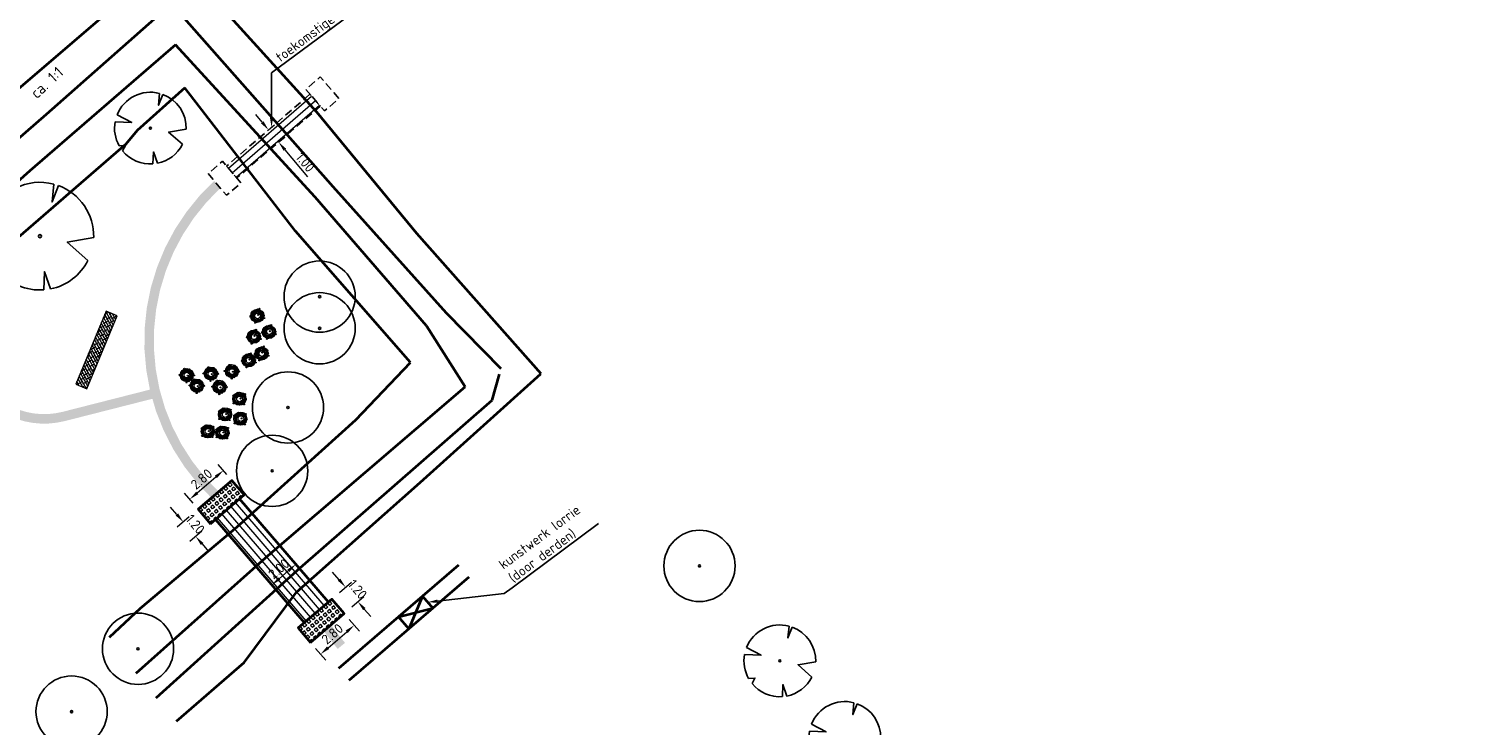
# Model space of a CAD drawing. Header units: metres. Extents: x 103263 to 106611, y 426963 to 428812.
# Tile 47 of 74: x 104278 to 104369, y 427965 to 428009. Entities that reach past the tile are written whole.
import ezdxf
from ezdxf import colors
from ezdxf.entities.mleader import LeaderData, LeaderLine
from ezdxf.math import Vec2, Vec3

# ---------------------------------------------------------------- set-up
doc = ezdxf.new("R2010")
doc.units = ezdxf.units.M
doc.linetypes.add('DASHED', pattern=[0.75, 0.5, -0.25])
for name, color, linetype, lineweight in [('B-WE-GR-BOOM-S_INVEN', 90, 'Continuous', 25), ('N-WE-GR-BOOM-S', 7, 'Continuous', 25), ('N-WE-GW-HOOGTE_AFWERKHOOGTE-T25', 7, 'Continuous', 25), ('N-WE-GW-TALUD_KRUIN-G', 3, 'Continuous', 35), ('N-WE-KW-KUNSTWERK-DRAGLINESCHOTTEN-G', 7, 'Continuous', 35), ('N-WE-VH-KANTVERHARDING-G', 210, 'Continuous', 35), ('N-WE-VH-KANTVERHARDING-M', 7, 'Continuous', 18), ('N-WE-VH-VERHARDING_GRASBETONSTEEN-A-250', 72, 'Continuous', 18), ('N-XX-IE-MEUBILAIR_WEGMEUBILAIR_KUNSTWERK-G', 7, 'Continuous', 35), ('toekomstig', 254, 'DASHED', 25), ('X-XX-AL-M', 7, 'Continuous', 18), ('X-XX-AL-REFERENTIE-T25', 7, 'Continuous', 25)]:
    doc.layers.add(name, color=color, linetype=linetype, lineweight=lineweight)
for name, color, linetype, lineweight, true_color in [('boomstam', 7, 'Continuous', 0, 0x424242), ('Geriefhout', 7, 'Continuous', 0, 0x424242), ('loopplank', 7, 'Continuous', 0, 0x424242), ('N-WE-GR-BEPLANTING-A-250', 7, 'Continuous', 18, 0x00a500)]:
    doc.layers.add(name, color=color, linetype=linetype, lineweight=lineweight, true_color=true_color)
doc.layers.add('N-WE-VH-VERHARDING-AP_VOETPAD', color=7, linetype='Continuous', true_color=0x424242)
doc.styles.add('NLCS-ISO-M200-T25', font='NLCS-ISO.ttf', dxfattribs={"height": 0.5})
doc.styles.add('NLCS-ISO-M250-T25', font='NLCS-ISO.ttf', dxfattribs={"height": 0.625})
doc.dimstyles.new('NLCS-M250-T25-PIJL_L2_H1', dxfattribs={"dimscale": 0.25, "dimtxt": 2.5, "dimasz": 2.5, "dimexe": 2, "dimexo": 2, "dimgap": 0.7, "dimtad": 1, "dimzin": 0, "dimdsep": 46, "dimtxsty": 'NLCS-ISO-M250-T25', "dimcen": 0, "dimdle": 2, "dimclrd": 256, "dimclre": 256, "dimclrt": 256, "dimadec": 1, "dimazin": 0, "dimtfac": 1, "dimtdec": 3, "dimtofl": 0, "dimtmove": 0, "dimatfit": 3, "dimfxl": 2, "dimfxlon": 1, "dimtfillclr": 256, "dimtolj": 1, "dimtzin": 0, "dimlwd": -1, "dimlwe": -1, "dimarcsym": 0})

# ---------------------------------------------------------------- blocks, each defined once
blk = doc.blocks.new('*U302')
at = {"ltscale": 20, "flags": 128}
for points in [[(0.579, 2.19), (0.513, 1.443), (0.778, 2.128)], [(-2.229, 0.403), (-1.184, 0.353), (-2.105, 0.838)], [(2.265, -0.058), (1.153, -0.248), (2.022, -1.021)], [(-1.754, -1.434), (-1.576, -1.088), (-1.973, -1.113)], [(0.446, -2.221), (0.189, -1.499), (0.162, -2.26)]]:
    blk.add_lwpolyline(points, dxfattribs=at)
blk.add_lwpolyline([(2.265, -0.058, 0.321944), (0.778, 2.128, 0.321944)], format="xyb", dxfattribs=at)
blk.add_circle((0, 0), 0.0675)
at = {"ltscale": 20}
for start, end in [(75.18441, 158.29895), (169.74905, 209.43023), (219.26669, 274.10684), (281.36007, 333.20465)]:
    blk.add_arc((0, 0), 2.266, start, end, dxfattribs=at)
blk = doc.blocks.new('*U120')
at = {"ltscale": 20, "flags": 128}
for points in [[(0.579, 2.19), (0.513, 1.443), (0.778, 2.128)], [(-2.229, 0.403), (-1.184, 0.353), (-2.105, 0.838)], [(2.265, -0.058), (1.153, -0.248), (2.022, -1.021)], [(-1.754, -1.434), (-1.576, -1.088), (-1.973, -1.113)], [(0.446, -2.221), (0.189, -1.499), (0.162, -2.26)]]:
    blk.add_lwpolyline(points, dxfattribs=at)
blk.add_lwpolyline([(2.265, -0.058, 0.321944), (0.778, 2.128, 0.321944)], format="xyb", dxfattribs=at)
blk.add_circle((0, 0), 0.0675)
at = {"ltscale": 20}
for start, end in [(75.18441, 158.29895), (169.74905, 209.43023), (219.26669, 274.10684), (281.36007, 333.20465)]:
    blk.add_arc((0, 0), 2.266, start, end, dxfattribs=at)
blk = doc.blocks.new('*U121')
at = {"ltscale": 20, "flags": 128}
for points in [[(0.579, 2.19), (0.513, 1.443), (0.778, 2.128)], [(-2.229, 0.403), (-1.184, 0.353), (-2.105, 0.838)], [(2.265, -0.058), (1.153, -0.248), (2.022, -1.021)], [(-1.754, -1.434), (-1.576, -1.088), (-1.973, -1.113)], [(0.446, -2.221), (0.189, -1.499), (0.162, -2.26)]]:
    blk.add_lwpolyline(points, dxfattribs=at)
blk.add_lwpolyline([(2.265, -0.058, 0.321944), (0.778, 2.128, 0.321944)], format="xyb", dxfattribs=at)
blk.add_circle((0, 0), 0.0675)
at = {"ltscale": 20}
for start, end in [(75.18441, 158.29895), (169.74905, 209.43023), (281.36007, 333.20465), (219.26669, 274.10684)]:
    blk.add_arc((0, 0), 2.266, start, end, dxfattribs=at)
blk = doc.blocks.new('*U174')
at = {"ltscale": 20, "flags": 128}
for points in [[(0.579, 2.19), (0.513, 1.443), (0.778, 2.128)], [(-2.229, 0.403), (-1.184, 0.353), (-2.105, 0.838)], [(2.265, -0.058), (1.153, -0.248), (2.022, -1.021)], [(-1.754, -1.434), (-1.576, -1.088), (-1.973, -1.113)], [(0.446, -2.221), (0.189, -1.499), (0.162, -2.26)]]:
    blk.add_lwpolyline(points, dxfattribs=at)
blk.add_lwpolyline([(2.265, -0.058, 0.321944), (0.778, 2.128, 0.321944)], format="xyb", dxfattribs=at)
blk.add_circle((0, 0), 0.0675)
at = {"ltscale": 20}
for start, end in [(75.18441, 158.29895), (169.74905, 209.43023), (219.26669, 274.10684), (281.36007, 333.20465)]:
    blk.add_arc((0, 0), 2.266, start, end, dxfattribs=at)
blk = doc.blocks.new('geriefhout')
at = {"color": 0}
for centre, radius in [((-3.713, 0.871), 0.0638), ((-3.33, 0.9), 0.415), ((-3.33, 0.9), 0.367), ((-3.345, 0.901), 0.332), ((-3.604, 1.16), 0.0346), ((-3.33, 0.9), 0.294), ((-3.362, 0.902), 0.238), ((-3.501, 1.259), 0.0638), ((-3.324, 0.902), 0.179), ((-3.414, 1.077), 0.0346), ((-3.179, 1.067), 0.0638), ((-3.189, 1.266), 0.0346), ((-3.047, 0.891), 0.0346), ((-2.945, 1.018), 0.0346), ((-2.869, 0.918), 0.0346), ((-2.279, 1.091), 0.0346), ((-2.201, 1.08), 0.0638), ((-1.818, 1.109), 0.415), ((-1.824, 1.086), 0.367), ((-1.838, 1.086), 0.332), ((-2.092, 1.368), 0.0346), ((-1.824, 1.086), 0.294), ((-1.855, 1.088), 0.238), ((-1.989, 1.468), 0.0638), ((-1.999, 1), 0.0346), ((-1.817, 1.088), 0.179), ((-1.902, 1.285), 0.0346), ((-1.751, 1.081), 0.0346), ((-1.667, 1.275), 0.0638), ((-1.678, 1.474), 0.0346), ((-1.539, 0.856), 0.0638), ((-1.535, 1.099), 0.0346), ((-1.433, 1.227), 0.0346), ((-1.358, 1.126), 0.0346), ((-0.961, 1.334), 0.0346), ((-0.883, 1.323), 0.0638), ((-0.501, 1.352), 0.415), ((-0.506, 1.334), 0.367), ((-0.52, 1.334), 0.332), ((-0.774, 1.611), 0.0346), ((-0.506, 1.334), 0.294), ((-0.538, 1.335), 0.238), ((-0.701, 1.073), 0.0638), ((-0.671, 1.711), 0.0638), ((-0.681, 1.243), 0.0346), ((-0.5, 1.335), 0.179), ((-0.584, 1.528), 0.0346), ((-0.489, 1.091), 0.0346), ((-0.483, 0.891), 0.0346), ((-0.433, 1.324), 0.0346), ((-0.349, 1.519), 0.0638), ((-0.36, 1.718), 0.0346), ((-0.339, 0.985), 0.0346), ((-0.221, 1.1), 0.0638), ((-0.217, 1.343), 0.0346), ((-0.115, 1.47), 0.0346), ((-0.04, 1.37), 0.0346), ((-3.791, 0.883), 0.0346), ((-3.531, 0.621), 0.0638), ((-3.511, 0.791), 0.0346), ((-3.319, 0.639), 0.0346), ((-3.312, 0.44), 0.0346), ((-3.263, 0.872), 0.0346), ((-3.169, 0.533), 0.0346), ((-3.104, 0.267), 0.0346), ((-3.051, 0.648), 0.0638), ((-3.025, 0.256), 0.0638), ((-2.643, 0.285), 0.415), ((-2.648, 0.267), 0.367), ((-2.663, 0.267), 0.332), ((-2.916, 0.544), 0.0346), ((-2.648, 0.267), 0.294), ((-2.68, 0.268), 0.238), ((-2.843, 0.006), 0.0638), ((-2.813, 0.644), 0.0638), ((-2.824, 0.176), 0.0346), ((-2.642, 0.268), 0.179), ((-2.726, 0.461), 0.0346), ((-2.631, 0.024), 0.0346), ((-2.575, 0.257), 0.0346), ((-2.492, 0.452), 0.0638), ((-2.502, 0.651), 0.0346), ((-2.363, 0.033), 0.0638), ((-2.359, 0.276), 0.0346), ((-2.257, 0.403), 0.0346), ((-2.182, 0.303), 0.0346), ((-2.019, 0.83), 0.0638), ((-1.807, 0.848), 0.0346), ((-1.801, 0.648), 0.0346), ((-1.67, 0.292), 0.0346), ((-1.657, 0.742), 0.0346), ((-1.592, 0.281), 0.0638), ((-1.21, 0.31), 0.415), ((-1.18, 0.291), 0.367), ((-1.195, 0.292), 0.332), ((-1.483, 0.569), 0.0346), ((-1.18, 0.291), 0.294), ((-1.41, 0.031), 0.0638), ((-1.212, 0.293), 0.238), ((-1.38, 0.669), 0.0638), ((-1.39, 0.201), 0.0346), ((-1.174, 0.293), 0.179), ((-1.293, 0.486), 0.0346), ((-1.198, 0.049), 0.0346), ((-1.142, 0.282), 0.0346), ((-1.058, 0.476), 0.0638), ((-1.069, 0.675), 0.0346), ((-0.93, 0.058), 0.0638), ((-0.926, 0.3), 0.0346), ((-0.824, 0.428), 0.0346), ((-0.749, 0.328), 0.0346), ((-2.625, -0.176), 0.0346), ((-2.481, -0.082), 0.0346), ((-1.192, -0.151), 0.0346), ((-1.048, -0.057), 0.0346)]:
    blk.add_circle(centre, radius, dxfattribs=at)
blk = doc.blocks.new('*D408')
at = {"layer": 'Defpoints', "color": 0, "ltscale": 0.1, "transparency": 16777216}
for p in [(104292.711, 428002.473), (104293.348, 428001.702), (104293.407, 428001.751)]:
    blk.add_point(p, dxfattribs=at)
at = {"layer": 'X-XX-AL-M', "ltscale": 0.1, "transparency": 16777216}
for p, q in [((104292.371, 428003.003), (104291.973, 428003.485)), ((104292.77, 428002.521), (104293.155, 428002.84)), ((104293.407, 428001.751), (104293.792, 428002.069)), ((104293.805, 428001.269), (104295.223, 427999.554))]:
    blk.add_line(p, q, dxfattribs=at)
for points in [[(104292.452, 428003.069), (104292.291, 428002.937), (104292.77, 428002.521)], [(104293.886, 428001.335), (104293.725, 428001.202), (104293.407, 428001.751)]]:
    blk.add_solid(points, dxfattribs=at)
at = {"layer": 'X-XX-AL-M', "ltscale": 0.1, "transparency": 16777216, "insert": (104295.089, 428000.481), "char_height": 0.625, "attachment_point": 5, "rotation": 309.58744, "style": 'NLCS-ISO-M250-T25'}
blk.add_mtext('\\A1;1.00', dxfattribs=at)
blk = doc.blocks.new('*D500')
at = {"layer": 'Defpoints', "color": 0, "ltscale": 0.1, "transparency": 16777216}
for p in [(104293.324, 427976.458), (104291.81, 427975.151), (104294.495, 427975.101)]:
    blk.add_point(p, dxfattribs=at)
at = {"layer": 'N-WE-VH-KANTVERHARDING-M', "ltscale": 0.1, "transparency": 16777216}
for p, q in [((104294.168, 427975.48), (104294.822, 427974.723)), ((104292.654, 427974.173), (104293.308, 427973.416)), ((104293.454, 427974.203), (104294.022, 427974.693))]:
    blk.add_line(p, q, dxfattribs=at)
for points in [[(104293.954, 427974.772), (104294.09, 427974.614), (104294.495, 427975.101)], [(104293.386, 427974.282), (104293.522, 427974.124), (104292.981, 427973.794)]]:
    blk.add_solid(points, dxfattribs=at)
at = {"layer": 'N-WE-VH-KANTVERHARDING-M', "ltscale": 0.1, "transparency": 16777216, "insert": (104293.42, 427974.817), "char_height": 0.625, "attachment_point": 5, "rotation": 40.8031, "style": 'NLCS-ISO-M250-T25'}
blk.add_mtext('\\A1;2.00', dxfattribs=at)
blk = doc.blocks.new('*D481')
at = {"layer": 'Defpoints', "color": 0, "ltscale": 0.1, "transparency": 16777216}
for p in [(104297.545, 427971.998), (104298.185, 427971.252), (104295.419, 427970.176)]:
    blk.add_point(p, dxfattribs=at)
at = {"layer": 'N-WE-VH-KANTVERHARDING-M', "ltscale": 0.1, "transparency": 16777216}
for p, q in [((104297.871, 427971.619), (104298.511, 427970.872)), ((104296.534, 427969.837), (104297.711, 427970.845)), ((104295.745, 427969.797), (104296.385, 427969.05))]:
    blk.add_line(p, q, dxfattribs=at)
for points in [[(104297.643, 427970.924), (104297.778, 427970.766), (104298.185, 427971.252)], [(104296.466, 427969.916), (104296.601, 427969.757), (104296.059, 427969.43)]]:
    blk.add_solid(points, dxfattribs=at)
at = {"layer": 'N-WE-VH-KANTVERHARDING-M', "ltscale": 0.1, "transparency": 16777216, "insert": (104296.805, 427970.711), "char_height": 0.625, "attachment_point": 5, "rotation": 40.59869, "style": 'NLCS-ISO-M250-T25'}
blk.add_mtext('\\A1;2.80', dxfattribs=at)
blk = doc.blocks.new('*D482')
at = {"layer": 'Defpoints', "color": 0, "ltscale": 0.1, "transparency": 16777216}
for p in [(104296.764, 427972.91), (104298.417, 427972.746), (104297.545, 427971.998)]:
    blk.add_point(p, dxfattribs=at)
at = {"layer": 'N-WE-VH-KANTVERHARDING-M', "ltscale": 0.1, "transparency": 16777216}
for p, q in [((104297.23, 427974.132), (104296.823, 427974.606)), ((104297.257, 427973.332), (104298.016, 427973.982)), ((104298.038, 427972.42), (104298.797, 427973.071)), ((104298.824, 427972.271), (104299.231, 427971.797))]:
    blk.add_line(p, q, dxfattribs=at)
for points in [[(104297.309, 427974.199), (104297.151, 427974.064), (104297.637, 427973.657)], [(104298.903, 427972.339), (104298.745, 427972.204), (104298.417, 427972.746)]]:
    blk.add_solid(points, dxfattribs=at)
at = {"layer": 'N-WE-VH-KANTVERHARDING-M', "ltscale": 0.1, "transparency": 16777216, "insert": (104298.397, 427973.519), "char_height": 0.625, "attachment_point": 5, "rotation": 310.59869, "style": 'NLCS-ISO-M250-T25'}
blk.add_mtext('\\A1;1.20', dxfattribs=at)
blk = doc.blocks.new('*D483')
at = {"layer": 'Defpoints', "color": 0, "ltscale": 0.1, "transparency": 16777216}
for p in [(104288.33, 427978.577), (104289.11, 427977.666), (104288.169, 427976.859)]:
    blk.add_point(p, dxfattribs=at)
at = {"layer": 'N-WE-VH-KANTVERHARDING-M', "ltscale": 0.1, "transparency": 16777216}
for p, q in [((104286.981, 427978.244), (104286.574, 427978.719)), ((104287.767, 427978.095), (104287.008, 427977.445)), ((104288.548, 427977.184), (104287.789, 427976.533)), ((104288.575, 427976.384), (104288.982, 427975.91))]:
    blk.add_line(p, q, dxfattribs=at)
for points in [[(104287.06, 427978.312), (104286.902, 427978.177), (104287.388, 427977.77)], [(104288.654, 427976.452), (104288.496, 427976.316), (104288.169, 427976.859)]]:
    blk.add_solid(points, dxfattribs=at)
at = {"layer": 'N-WE-VH-KANTVERHARDING-M', "ltscale": 0.1, "transparency": 16777216, "insert": (104288.148, 427977.632), "char_height": 0.625, "attachment_point": 5, "rotation": 310.59869, "style": 'NLCS-ISO-M250-T25'}
blk.add_mtext('\\A1;1.20', dxfattribs=at)
blk = doc.blocks.new('*D484')
at = {"layer": 'Defpoints', "color": 0, "ltscale": 0.1, "transparency": 16777216}
for p in [(104289.919, 427981.025), (104290.456, 427980.399), (104288.33, 427978.577)]:
    blk.add_point(p, dxfattribs=at)
at = {"layer": 'N-WE-VH-KANTVERHARDING-M', "ltscale": 0.1, "transparency": 16777216}
for p, q in [((104290.13, 427980.779), (104289.594, 427981.405)), ((104288.268, 427979.61), (104289.444, 427980.619)), ((104288.004, 427978.957), (104287.468, 427979.583))]:
    blk.add_line(p, q, dxfattribs=at)
for points in [[(104289.377, 427980.698), (104289.512, 427980.54), (104289.919, 427981.025)], [(104288.2, 427979.689), (104288.335, 427979.531), (104287.793, 427979.203)]]:
    blk.add_solid(points, dxfattribs=at)
at = {"layer": 'N-WE-VH-KANTVERHARDING-M', "ltscale": 0.1, "transparency": 16777216, "insert": (104288.539, 427980.484), "char_height": 0.625, "attachment_point": 5, "rotation": 40.59869, "style": 'NLCS-ISO-M250-T25'}
blk.add_mtext('\\A1;2.80', dxfattribs=at)
blk = doc.blocks.new('waterrr')
at = {"layer": 'N-WE-GW-TALUD_KRUIN-G', "ltscale": 0.1}
for p, q in [((-1782.666, -582.487, -0.837), (-1775.117, -575.989, -0.866)), ((-1770.775, -576.354, -0.869), (-1763.865, -583.952, -0.853)), ((-1780.933, -584.105, -2.829), (-1773.019, -577.133, -2.859)), ((-1773.019, -577.133, -2.859), (-1762.829, -588.676, -2.895)), ((-1772.77, -579.714, -2.887), (-1781.974, -587.685, -2.806)), ((-1763.947, -589.346, -2.705), (-1772.77, -579.714, -2.887)), ((-1772.197, -582.432, -0.898), (-1775.206, -585.124, -0.837)), ((-1765.188, -591.484, -0.876), (-1772.197, -582.432, -0.898)), ((-1791.396, -593.186, -2.884), (-1780.933, -584.105, -2.829)), ((-1763.865, -583.952, -0.853), (-1757.557, -591.604, -1.067)), ((-1775.206, -585.124, -0.837), (-1775.91, -585.994, -0.827)), ((-1775.91, -585.994, -0.827), (-1783.67, -592.697, -0.898)), ((-1781.974, -587.685, -2.806), (-1791.411, -595.988, -2.762)), ((-1762.829, -588.676, -2.895), (-1755.669, -596.635, -2.832)), ((-1756.92, -597.465, -2.847), (-1763.947, -589.346, -2.705)), ((-1757.936, -599.769, -1.144), (-1765.188, -591.484, -0.876)), ((-1757.557, -591.604, -1.067), (-1749.696, -600.479)), ((-1755.669, -596.635, -2.832), (-1752.217, -600.165, -2.157)), ((-1754.468, -601.319, -2.868), (-1756.92, -597.465, -2.847)), ((-1761.383, -603.401, -1.189), (-1757.936, -599.769, -1.144)), ((-1757.312, -607.345, -1.625), (-1749.692, -600.484, -1.657)), ((-1752.762, -602.153, -2.883), (-1752.314, -600.519, -2.897)), ((-1766.921, -611.958, -2.721), (-1754.468, -601.319, -2.868)), ((-1765.063, -612.878, -2.837), (-1752.762, -602.153, -2.883)), ((-1768.892, -610.172, -1.146), (-1761.383, -603.401, -1.189)), ((-1765.142, -614.281, -1.573), (-1757.312, -607.345, -1.625))]:
    blk.add_line(p, q, dxfattribs=at)
for points in [[(-1768.892, -610.172), (-1775.008, -615.295), (-1776.966, -617.133)], [(-1766.921, -611.958), (-1775.29, -619.417)], [(-1773.997, -620.941), (-1765.063, -612.878)], [(-1772.707, -622.411), (-1768.428, -618.719), (-1765.142, -614.281)]]:
    blk.add_lwpolyline(points, dxfattribs=at)
blk = doc.blocks.new('SGR-BOOM_02')
for radius in [5, 0.15]:
    blk.add_circle((0, 0), radius)

msp = doc.modelspace()

# ---------------------------------------------------------------- hatches: boundary and pattern name
at = {"layer": 'boomstam'}
h = msp.add_hatch(dxfattribs=at)
h.set_pattern_fill('ANSI38', color=256, scale=1.2, angle=74.11843)
h.set_pattern_definition([(119.11843139, (35.8995, 20.34494), (-0.131042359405, -0.07299246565), []), (209.11843139, (35.8995, 20.34494), (-0.18909225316, -0.277027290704), [0.375, -0.225])])
h.paths.add_polyline_path([(104281.283, 427986.178), (104283.204, 427990.794), (104282.512, 427991.082), (104280.591, 427986.466)])
at = {"layer": 'loopplank'}
h = msp.add_hatch(dxfattribs=at)
h.set_pattern_fill('ANSI31', color=256, scale=3, angle=-4.13404)
h.set_pattern_definition([(40.86596223, (-323961.19518, 531095.74386), (-0.2453593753, 0.2835908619), [])])
h.paths.add_polyline_path([(104290.119, 428000.24), (104290.771, 427999.482), (104296.043, 428004.019), (104295.391, 428004.777)])
h = msp.add_hatch(dxfattribs=at)
h.set_pattern_fill('ANSI31', color=256, scale=3, angle=85.7)
h.set_pattern_definition([(130.7, (-40.8961, 20.9394), (-0.28430037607, -0.24453690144), [])])
h.paths.add_polyline_path([(104295.024, 427971.429), (104296.553, 427972.717), (104290.933, 427979.228), (104289.414, 427977.926)])
at = {"layer": 'N-WE-GR-BEPLANTING-A-250'}
h = msp.add_hatch(dxfattribs=at)
h.set_pattern_fill('AGR-BEPLANTING_SOORT_01', color=256, scale=0.2, style=0, pattern_type=2)
h.set_pattern_definition([(60, (104639.9556, 427910.1806), (-0.5773504, 0.9999998), [0.288676, -0.866026]), (120, (104639.9556, 427910.1806), (-1.1547004, -2e-07), [0.288676, -0.866026]), (270, (104639.95565, 427910.18064), (0.57735, -1), [0.25, -1.75])])
edge = h.paths.add_edge_path()
edge.add_line((104659.33, 427926.461), (104651.723, 427930.161))
edge.add_line((104651.723, 427930.161), (104630.494, 427940.377))
edge.add_line((104630.494, 427940.377), (104615.821, 427939.216))
edge.add_line((104615.821, 427939.216), (104614.238, 427936.942))
edge.add_line((104614.238, 427936.942), (104618.901, 427931.767))
edge.add_line((104618.901, 427931.767), (104620.001, 427927.102))
edge.add_line((104620.001, 427927.102), (104630.09, 427928.171))
edge.add_line((104630.09, 427928.171), (104636.288, 427922.296))
edge.add_line((104636.288, 427922.296), (104635.626, 427916.445))
edge.add_line((104635.626, 427916.445), (104649.327, 427918.542))
edge.add_line((104649.327, 427918.542), (104660.637, 427913.992))
edge.add_line((104660.637, 427913.992), (104663.613, 427914.901))
edge.add_line((104663.613, 427914.901), (104665.801, 427914.176))
edge.add_line((104665.801, 427914.176), (104667.1, 427911.864))
edge.add_line((104667.1, 427911.864), (104668.62, 427908.935))
edge.add_line((104668.62, 427908.935), (104670.709, 427905.029))
edge.add_line((104670.709, 427905.029), (104666.141, 427898.787))
edge.add_line((104666.141, 427898.787), (104659.394, 427895.168))
edge.add_line((104659.394, 427895.168), (104659.885, 427894.606))
edge.add_arc((2471945.486, 2366238.399), 3059610.724, 219.310766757, 219.311095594)
edge.add_arc((104633.177, 427844.621), 52.499, 34.46648, 43.89213, ccw=False)
edge.add_arc((104561.264, 427811.91), 131.021, 20.52501, 28.45236, ccw=False)
edge.add_arc((104687.252, 427859.058), 3.5, 200.2205, 290.17747)
edge.add_arc((104734.333, 427775.806), 92.191, 116.25825, 119.84127, ccw=False)
edge.add_line((104693.547, 427858.483), (104693.719, 427859.706))
edge.add_line((104693.719, 427859.706), (104675.355, 427897.713))
edge.add_line((104675.355, 427897.713), (104665.269, 427916.348))
edge.add_line((104665.269, 427916.348), (104661.135, 427923.401))
edge.add_line((104661.135, 427923.401), (104659.33, 427926.461))
edge = h.paths.add_edge_path()
edge.add_line((104670.155, 427924.725), (104658.918, 427940.306))
edge.add_line((104658.918, 427940.306), (104653.228, 427936.582))
edge.add_arc((104651.49, 427939.148), 3.1, 210.78232, 304.10963, ccw=False)
edge.add_arc((104006.721, 427555.058), 747.402, 30.782318, 33.226245)
edge.add_line((104631.932, 427964.594), (104627.986, 427961.768))
edge.add_line((104627.986, 427961.768), (104626.318, 427960.551))
edge.add_line((104626.318, 427960.551), (104625.97, 427960.946))
edge.add_line((104625.97, 427960.946), (104624.14, 427949.098))
edge.add_line((104624.14, 427949.098), (104623.843, 427947.174))
edge.add_line((104623.843, 427947.174), (104618.568, 427941.942))
edge.add_line((104618.568, 427941.942), (104631.166, 427942.938))
edge.add_line((104631.166, 427942.938), (104634.784, 427941.178))
edge.add_line((104634.784, 427941.178), (104651.566, 427933.017))
edge.add_line((104651.566, 427933.017), (104660.886, 427928.485))
edge.add_line((104660.886, 427928.485), (104667.484, 427917.521))
edge.add_line((104667.484, 427917.521), (104673.544, 427906.582))
edge.add_line((104673.544, 427906.582), (104680.594, 427892.683))
edge.add_line((104680.594, 427892.683), (104687.997, 427877.313))
edge.add_line((104687.997, 427877.313), (104695.985, 427860.764))
edge.add_line((104695.985, 427860.764), (104701.345, 427863.409))
edge.add_line((104701.345, 427863.409), (104685.833, 427895.579))
edge.add_line((104685.833, 427895.579), (104682.011, 427903.447))
edge.add_line((104682.011, 427903.447), (104677.897, 427911.161))
edge.add_line((104677.897, 427911.161), (104670.155, 427924.725))
at = {"layer": 'N-WE-VH-VERHARDING_GRASBETONSTEEN-A-250', "ltscale": 0.1, "transparency": 33554541}
h = msp.add_hatch(dxfattribs=at)
h.set_pattern_fill('AVH-GRASBETONSTEEN_02-SO', color=256, scale=0.25, angle=85.59869, pattern_type=2)
h.set_pattern_definition([(130.59869208, (303618.82754, 35157.2028), (-0.26575015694, -0.2277649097), [0.175, -0.175]), (220.59869208, (303618.82754, 35157.2028), (0.2277649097, -0.26575015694), [0.175, -0.175]), (130.59869208, (303618.69466, 35157.08894), (-0.26575015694, -0.2277649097), [0.175, -0.175]), (220.59869208, (303618.71366, 35157.3357), (0.2277649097, -0.26575015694), [0.175, -0.175])])
h.paths.add_polyline_path([(104289.11, 427977.666), (104291.236, 427979.488), (104290.456, 427980.399), (104288.33, 427978.577)])
h = msp.add_hatch(dxfattribs=at)
h.set_pattern_fill('AVH-GRASBETONSTEEN_02-SO', color=256, scale=0.25, angle=85.59869, pattern_type=2)
h.set_pattern_definition([(130.59869208, (303625.13645, 35149.71303), (-0.26575015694, -0.2277649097), [0.175, -0.175]), (220.59869208, (303625.13645, 35149.71303), (0.2277649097, -0.26575015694), [0.175, -0.175]), (130.59869208, (303625.00357, 35149.59915), (-0.26575015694, -0.2277649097), [0.175, -0.175]), (220.59869208, (303625.02256, 35149.8459), (0.2277649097, -0.26575015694), [0.175, -0.175])])
h.paths.add_polyline_path([(104295.419, 427970.176), (104297.545, 427971.998), (104296.764, 427972.91), (104294.638, 427971.087)])

# ---------------------------------------------------------------- linework, layer by layer
at = {"layer": 'boomstam', "flags": 128}
msp.add_lwpolyline([(104281.283, 427986.178), (104283.204, 427990.794), (104282.512, 427991.082), (104280.591, 427986.466)], close=True, dxfattribs=at)
at = {"layer": 'N-WE-KW-KUNSTWERK-DRAGLINESCHOTTEN-G'}
msp.add_lwpolyline([(104295.023, 427971.429), (104296.553, 427972.717), (104290.933, 427979.228), (104289.414, 427977.926)], close=True, dxfattribs=at)
at = {"layer": 'N-WE-VH-KANTVERHARDING-G', "ltscale": 0.1}
for points in [[(104289.11, 427977.666), (104291.236, 427979.488), (104290.456, 427980.399), (104288.33, 427978.577)], [(104295.419, 427970.176), (104297.545, 427971.998), (104296.764, 427972.91), (104294.638, 427971.087)]]:
    msp.add_lwpolyline(points, close=True, dxfattribs=at)
at = {"layer": 'N-WE-VH-VERHARDING-AP_VOETPAD', "const_width": 0.6}
msp.add_lwpolyline([(104297.372, 427969.952, -0.015597), (104296.444, 427971.152)], format="xyb", dxfattribs=at)
at = {"layer": 'N-XX-IE-MEUBILAIR_WEGMEUBILAIR_KUNSTWERK-G', "ltscale": 0.1}
for points in [[(104304.772, 427975.045), (104297.198, 427968.515)], [(104305.425, 427974.287), (104297.851, 427967.758)], [(104300.985, 427971.78), (104302.5, 427973.086), (104303.153, 427972.328), (104301.638, 427971.022), (104300.985, 427971.78)], [(104302.5, 427973.086), (104301.638, 427971.022)], [(104300.985, 427971.78), (104303.153, 427972.328)]]:
    msp.add_lwpolyline(points, dxfattribs=at)
at = {"layer": 'toekomstig', "flags": 128}
for points in [[(104295.13, 428005.081), (104296.304, 428003.716), (104297.214, 428004.499), (104296.039, 428005.863)], [(104290.119, 428000.24), (104290.771, 427999.482), (104296.043, 428004.019), (104295.391, 428004.777)], [(104288.948, 427999.76), (104290.122, 427998.396), (104291.032, 427999.178), (104289.858, 428000.543)]]:
    msp.add_lwpolyline(points, close=True, dxfattribs=at)
at = {"layer": 'toekomstig', "const_width": 0.6, "flags": 128}
for points in [[(104289.393, 427979.488, -0.43313), (104289.535, 427999.078)], [(104271.153, 427989.16), (104275.298, 427985.522, 0.247124), (104279.828, 427984.434), (104285.635, 427985.91)]]:
    msp.add_lwpolyline(points, format="xyb", dxfattribs=at)

# ---------------------------------------------------------------- block references
at = {"layer": 'B-WE-GR-BOOM-S_INVEN', "xscale": 0.45, "yscale": 0.45, "zscale": 0.45, "rotation": 90}
for p in [(104296, 427992), (104296, 427990), (104294, 427985), (104293, 427981), (104320, 427975), (104284.527, 427969.77), (104280.328, 427965.804)]:
    msp.add_blockref('SGR-BOOM_02', p, dxfattribs=at)
at = {"layer": 'Geriefhout'}
for p, rotation in [((104293.503, 427990.797), 70.0114067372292), ((104290.86, 427985.904), 355.8700334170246), ((104292.14, 427984.77), 36.84393873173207)]:
    msp.add_blockref('geriefhout', p, dxfattribs=dict(at, rotation=rotation))
at = {"layer": 'N-WE-GR-BOOM-S'}
for name, p in [('*U174', (104285.308, 428002.635)), ('*U302', (104325.078, 427969.008)), ('*U120', (104329.182, 427964.172))]:
    msp.add_blockref(name, p, dxfattribs=at)
at = {"layer": 'N-WE-GR-BOOM-S', "xscale": 1.499999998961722, "yscale": 1.499999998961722, "zscale": 1.499999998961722}
msp.add_blockref('*U121', (104278.329, 427995.816), dxfattribs=at)

# ---------------------------------------------------------------- dimensions: what is measured, and where the dimension line sits
at = {"layer": 'N-WE-VH-KANTVERHARDING-M', "ltscale": 0.1}
for p1, p2, distance, picture, middle in [((104288.33, 427978.577), (104290.456, 427980.399), 0.825, '*D484', (104288.539, 427980.484)), ((104291.81, 427975.151), (104293.324, 427976.458), -1.792, '*D500', (104293.42, 427974.817)), ((104295.419, 427970.176), (104297.545, 427971.998), -0.983, '*D481', (104296.805, 427970.711))]:
    dim = msp.add_aligned_dim(p1=p1, p2=p2, distance=distance, dimstyle='NLCS-M250-T25-PIJL_L2_H1', dxfattribs=at)
    dim.commit()
    dim.dimension.update_dxf_attribs({"geometry": picture, "text_midpoint": middle})
for base, p1, p2, picture, middle in [((104288.169, 427976.859), (104288.33, 427978.577), (104289.11, 427977.666), '*D483', (104287.778, 427977.314)), ((104298.417, 427972.746), (104296.764, 427972.91), (104297.545, 427971.998), '*D482', (104298.027, 427973.201))]:
    dim = msp.add_linear_dim(base=base, p1=p1, p2=p2, angle=310.59869, dimstyle='NLCS-M250-T25-PIJL_L2_H1', dxfattribs=at)
    dim.commit()
    dim.dimension.update_dxf_attribs({"geometry": picture, "text_midpoint": middle, "dimtype": 161})
at = {"layer": 'X-XX-AL-M', "ltscale": 0.1}
dim = msp.add_aligned_dim(p1=(104292.711, 428002.473), p2=(104293.348, 428001.702), distance=0.076, dimstyle='NLCS-M250-T25-PIJL_L2_H1', dxfattribs=at)
dim.commit()
dim.dimension.update_dxf_attribs({"geometry": '*D408', "text_midpoint": (104295.089, 428000.481)})

# ---------------------------------------------------------------- next in the draw order: texts
at = {"layer": 'N-WE-GW-HOOGTE_AFWERKHOOGTE-T25', "insert": (104277.655, 428004.959), "char_height": 0.7, "attachment_point": 1, "rotation": 42.91189, "style": 'NLCS-ISO-M200-T25', "bg_fill": 3, "box_fill_scale": 1, "bg_fill_color": 256, "bg_fill_transparency": 0}
msp.add_mtext('ca. 1:1', dxfattribs=at)

# ---------------------------------------------------------------- next in the draw order: leaders
at = {"layer": 'X-XX-AL-REFERENTIE-T25', "ltscale": 0.1}
ml = msp.add_multileader_mtext('Standard', dxfattribs=at)
ml.set_content('toekomstige brug', color=256, style='NLCS-ISO-M250-T25')
ml.set_leader_properties(color=256, linetype='ByLayer', lineweight=-1)
ml.build(insert=Vec2(0, 0))
ml.multileader.update_dxf_attribs({"text_left_attachment_type": 5, "text_right_attachment_type": 5, "dogleg_length": 0.625, "arrow_head_size": 0.625})
ctx = ml.context
ctx.base_point, ctx.char_height, ctx.arrow_head_size, ctx.landing_gap_size, ctx.plane_origin, ctx.plane_x_axis, ctx.plane_y_axis = Vec3(104293.454, 428006.492), 0.625, 0.625, 0.225, Vec3(104289.398, 428006.63), Vec3(0.802943, 0.596056), Vec3(-0.596056, 0.802943)
ctx.left_attachment, ctx.right_attachment = 5, 5
notes = []
notes.append((ctx, [(1, (1, 1, 0), (104292.952, 428006.119), (0.802943, 0.596056), 0.625, [(0, [(104292.962, 428002.681)], 0, [])])]))
ctx.mtext.insert, ctx.mtext.text_direction, ctx.mtext.rotation, ctx.mtext.flow_direction = Vec3(104293.15, 428007.278), Vec3(0.802943, 0.596056), 0.63858, 5
ctx.mtext.has_bg_fill, ctx.mtext.bg_color, ctx.mtext.bg_scale_factor, ctx.mtext.bg_transparency, ctx.mtext.use_window_bg_color = 1, -1027028792, 1.5, 0, 1
ml = msp.add_multileader_mtext('Standard', dxfattribs=at)
ml.set_content('kunstwerk lorrie^J(door derden) ', color=256, style='NLCS-ISO-M250-T25')
ml.set_leader_properties(color=256, linetype='ByLayer', lineweight=-1)
ml.build(insert=Vec2(0, 0))
ml.multileader.update_dxf_attribs({"text_left_attachment_type": 5, "text_right_attachment_type": 5, "dogleg_length": 0.625, "arrow_head_size": 0.625})
ctx = ml.context
ctx.base_point, ctx.char_height, ctx.arrow_head_size, ctx.landing_gap_size, ctx.plane_origin, ctx.plane_x_axis, ctx.plane_y_axis = Vec3(104308.166, 427973.627), 0.625, 0.625, 0.225, Vec3(104301.003, 427977.051), Vec3(0.802943, 0.596056), Vec3(-0.596056, 0.802943)
ctx.left_attachment, ctx.right_attachment = 5, 5
notes.append((ctx, [(1, (1, 1, 0), (104307.664, 427973.254), (0.802943, 0.596056), 0.625, [(0, [(104302.826, 427972.707)], 0, [])])]))
ctx.mtext.insert, ctx.mtext.text_direction, ctx.mtext.rotation, ctx.mtext.flow_direction = Vec3(104307.241, 427975.25), Vec3(0.802943, 0.596056), 0.63858, 5
ctx.mtext.has_bg_fill, ctx.mtext.bg_color, ctx.mtext.bg_scale_factor, ctx.mtext.bg_transparency, ctx.mtext.use_window_bg_color = 1, -1027028792, 1.5, 0, 1
for ctx, leaders in notes:
    for number, flags, end, landing, length, lines in leaders:
        leader = LeaderData()
        leader.index, (leader.has_last_leader_line, leader.has_dogleg_vector, leader.attachment_direction) = number, flags
        leader.last_leader_point, leader.dogleg_vector, leader.dogleg_length = Vec3(end), Vec3(landing), length
        for number, points, colour, breaks in lines:
            line = LeaderLine()
            line.index, line.vertices, line.color, line.breaks = number, Vec3.list(points), colors.encode_raw_color(colour), breaks
            leader.lines.append(line)
        ctx.leaders.append(leader)

# ---------------------------------------------------------------- next in the draw order: block references
msp.add_blockref('waterrr', (106059.67, 428587.616))

doc.saveas('drawing.dxf')
